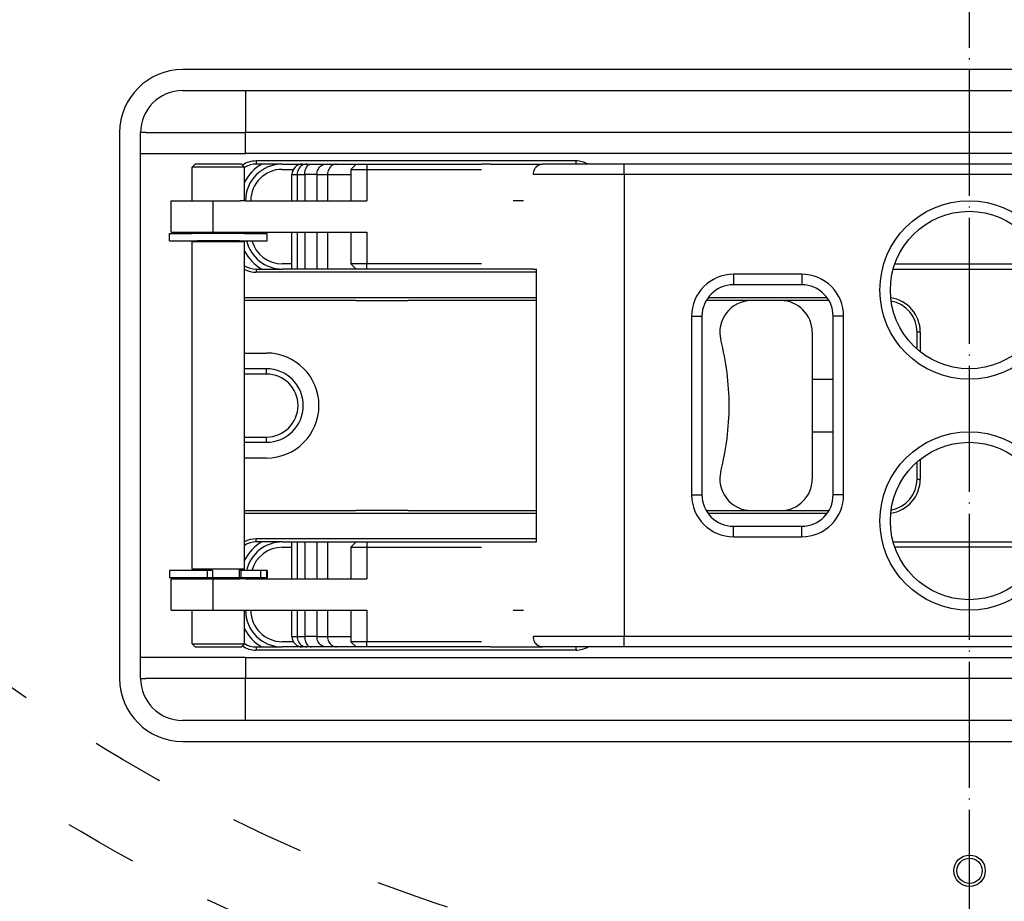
# Model space of a CAD drawing. Extents: x -1809 to 6113, y -4129 to 1471.
# Tile 150 of 197: x 3812 to 3905, y -1972 to -1888. Entities that reach past the tile are written whole.
import ezdxf

# ---------------------------------------------------------------- set-up
doc = ezdxf.new("R2010")
doc.units = 0
doc.linetypes.add('DASHED', pattern=[15, 7, -8])
doc.linetypes.add('DOT_CENTER', pattern=[14, 12, -1, 0, -1])
doc.layers.get('0').update_dxf_attribs({"linetype": 'CONTINUOUS'})
doc.layers.add('1', color=7, linetype='CONTINUOUS')

# ---------------------------------------------------------------- blocks, each defined once
blk = doc.blocks.new('E7018-24101__193', base_point=(4138.862, -1521.879))
at = {"color": 1, "linetype": 'CONTINUOUS'}
for p, q in [((3977.062, -1892.879), (3827.062, -1892.879)), ((3821.062, -1898.879), (3821.062, -1950.879)), ((3827.062, -1956.879), (3977.062, -1956.879))]:
    blk.add_line(p, q, dxfattribs=at)
for radius in [1.5, 1.2]:
    blk.add_circle((3902.062, -1969.199), radius, dxfattribs=at)
for centre, start, end in [((3827.062, -1898.879), 90, 180), ((3827.062, -1950.879), 180, -90)]:
    blk.add_arc(centre, 6, start, end, dxfattribs=at)
blk = doc.blocks.new('BUSHING_E7018-21701_2__261', base_point=(3840.062, -1919.879))
at = {"color": 1, "linetype": 'CONTINUOUS'}
blk.add_arc((3835.062, -1924.879), 5, -90, 90, dxfattribs=at)
blk = doc.blocks.new('BUSHINGS_POGOTOWER__263', base_point=(3973.562, -1713.879))
blk.add_blockref('BUSHING_E7018-21701_2__261', (3840.062, -1919.879))
blk = doc.blocks.new('SMALLPARTS__301', base_point=(4152.362, -1481.879))
blk.add_blockref('BUSHINGS_POGOTOWER__263', (3973.562, -1713.879))
blk = doc.blocks.new('E7018-64101__302', base_point=(4152.362, -1481.879))
for name, p in [('SMALLPARTS__301', (4152.362, -1481.879)), ('E7018-24101__193', (4138.862, -1521.879))]:
    blk.add_blockref(name, p)
blk = doc.blocks.new('STIFF_ASSY_DUTBD__304', base_point=(4152.362, -1481.879))
blk.add_blockref('E7018-64101__302', (4152.362, -1481.879))
blk = doc.blocks.new('Z_STAGE_PLATE__343', base_point=(3981.062, -1894.879))
at = {"color": 1, "linetype": 'CONTINUOUS'}
for p, q in [((3827.062, -1894.879), (3833.062, -1894.879)), ((3833.062, -1894.879), (3833.062, -1898.879)), ((3833.062, -1894.879), (3843.562, -1894.879)), ((3843.562, -1894.879), (3845.562, -1894.879)), ((3845.562, -1894.879), (3846.062, -1894.879)), ((3846.062, -1894.879), (3846.562, -1894.879)), ((3846.562, -1894.879), (3848.562, -1894.879)), ((3848.562, -1894.879), (3875.062, -1894.879)), ((3875.062, -1894.879), (3877.062, -1894.879)), ((3877.062, -1894.879), (3878.062, -1894.879)), ((3878.062, -1894.879), (3880.062, -1894.879)), ((3880.062, -1894.879), (3924.062, -1894.879)), ((3823.562, -1898.879), (3823.062, -1898.879)), ((3823.062, -1900.879), (3823.062, -1898.879)), ((3823.562, -1898.879), (3833.062, -1898.879)), ((3843.562, -1898.879), (3833.062, -1898.879)), ((3833.062, -1900.879), (3833.062, -1898.879)), ((3844.062, -1898.879), (3843.562, -1898.879)), ((3848.062, -1898.879), (3844.062, -1898.879)), ((3848.562, -1898.879), (3848.062, -1898.879)), ((3875.062, -1898.879), (3848.562, -1898.879)), ((3875.562, -1898.879), (3875.062, -1898.879)), ((3879.562, -1898.879), (3875.562, -1898.879)), ((3880.062, -1898.879), (3879.562, -1898.879)), ((3924.062, -1898.879), (3880.062, -1898.879)), ((3823.062, -1900.879), (3833.062, -1900.879)), ((3823.062, -1948.879), (3823.062, -1900.879)), ((3971.062, -1900.879), (3833.062, -1900.879)), ((3834.062, -1901.579), (3834.062, -1901.879)), ((3864.562, -1901.579), (3834.062, -1901.579)), ((3836.562, -1901.879), (3834.062, -1901.879)), ((3836.562, -1901.879), (3838.485, -1901.879)), ((3838.485, -1901.879), (3838.897, -1901.879)), ((3838.897, -1901.879), (3839.305, -1901.879)), ((3839.305, -1901.879), (3840.735, -1901.879)), ((3840.735, -1901.879), (3841.735, -1901.879)), ((3841.735, -1901.879), (3843.607, -1901.879)), ((3843.607, -1901.879), (3844.607, -1901.879)), ((3844.607, -1901.879), (3848.566, -1901.879)), ((3848.566, -1901.879), (3849.562, -1901.879)), ((3849.562, -1901.879), (3855.473, -1901.879)), ((3855.473, -1901.879), (3855.562, -1901.879)), ((3856.392, -1901.879), (3855.562, -1901.879)), ((3856.392, -1901.879), (3861.361, -1901.879)), ((3864.562, -1901.879), (3861.361, -1901.879)), ((3864.562, -1901.879), (3864.562, -1901.579)), ((3834.062, -1911.879), (3834.062, -1912.179)), ((3834.062, -1911.879), (3836.562, -1911.879)), ((3860.803, -1912.179), (3834.062, -1912.179)), ((3837.485, -1911.879), (3836.562, -1911.879)), ((3837.969, -1911.879), (3837.485, -1911.879)), ((3838.699, -1911.879), (3837.969, -1911.879)), ((3839.869, -1911.879), (3838.699, -1911.879)), ((3840.869, -1911.879), (3839.869, -1911.879)), ((3843.607, -1911.879), (3840.869, -1911.879)), ((3844.607, -1911.879), (3843.607, -1911.879)), ((3849.066, -1911.879), (3844.607, -1911.879)), ((3850.062, -1911.879), (3849.066, -1911.879)), ((3855.473, -1911.879), (3850.062, -1911.879)), ((3855.526, -1911.879), (3855.473, -1911.879)), ((3855.562, -1911.879), (3855.526, -1911.879)), ((3860.495, -1911.879), (3855.562, -1911.879)), ((3860.495, -1911.879), (3860.803, -1911.879)), ((3832.973, -1914.579), (3860.803, -1914.579)), ((3836.157, -1914.879), (3832.973, -1914.879)), ((3843.562, -1914.879), (3836.157, -1914.879)), ((3843.562, -1914.879), (3848.562, -1914.879)), ((3860.803, -1914.879), (3848.562, -1914.879)), ((3878.062, -1914.879), (3876.963, -1914.879)), ((3877.162, -1914.579), (3888.462, -1914.579)), ((3881.26, -1914.879), (3878.062, -1914.879)), ((3884.062, -1914.879), (3881.26, -1914.879)), ((3888.66, -1914.879), (3884.062, -1914.879)), ((3897.362, -1917.879), (3897.062, -1917.879)), ((3897.062, -1919.509), (3897.062, -1917.879)), ((3897.362, -1917.879), (3897.362, -1919.76)), ((3897.362, -1929.998), (3897.362, -1931.879)), ((3897.062, -1931.879), (3897.062, -1930.249)), ((3897.062, -1931.879), (3897.362, -1931.879)), ((3832.973, -1934.879), (3836.057, -1934.879)), ((3860.803, -1935.179), (3832.973, -1935.179)), ((3836.057, -1934.879), (3843.562, -1934.879)), ((3848.562, -1934.879), (3843.562, -1934.879)), ((3848.562, -1934.879), (3860.803, -1934.879)), ((3876.963, -1934.879), (3877.562, -1934.879)), ((3888.462, -1935.179), (3877.162, -1935.179)), ((3877.562, -1934.879), (3881.26, -1934.879)), ((3881.26, -1934.879), (3884.062, -1934.879)), ((3884.062, -1934.879), (3888.66, -1934.879)), ((3834.062, -1937.879), (3834.062, -1937.579)), ((3860.803, -1937.579), (3834.062, -1937.579)), ((3836.562, -1937.879), (3834.062, -1937.879)), ((3836.562, -1937.879), (3837.485, -1937.879)), ((3837.485, -1937.879), (3837.969, -1937.879)), ((3837.969, -1937.879), (3838.699, -1937.879)), ((3838.699, -1937.879), (3839.869, -1937.879)), ((3839.869, -1937.879), (3840.869, -1937.879)), ((3840.869, -1937.879), (3843.607, -1937.879)), ((3843.607, -1937.879), (3844.607, -1937.879)), ((3844.607, -1937.879), (3849.066, -1937.879)), ((3849.066, -1937.879), (3850.062, -1937.879)), ((3850.062, -1937.879), (3855.473, -1937.879)), ((3855.473, -1937.879), (3855.526, -1937.879)), ((3855.526, -1937.879), (3855.562, -1937.879)), ((3855.562, -1937.879), (3860.495, -1937.879)), ((3860.495, -1937.879), (3860.803, -1937.879)), ((3834.062, -1947.879), (3834.062, -1948.179)), ((3834.062, -1947.879), (3836.562, -1947.879)), ((3838.485, -1947.879), (3836.562, -1947.879)), ((3838.897, -1947.879), (3838.485, -1947.879)), ((3839.305, -1947.879), (3838.897, -1947.879)), ((3840.735, -1947.879), (3839.305, -1947.879)), ((3841.735, -1947.879), (3840.735, -1947.879)), ((3843.607, -1947.879), (3841.735, -1947.879)), ((3844.607, -1947.879), (3843.607, -1947.879)), ((3848.566, -1947.879), (3844.607, -1947.879)), ((3849.562, -1947.879), (3848.566, -1947.879)), ((3855.473, -1947.879), (3849.562, -1947.879)), ((3855.562, -1947.879), (3855.473, -1947.879)), ((3856.392, -1947.879), (3855.562, -1947.879)), ((3856.392, -1947.879), (3861.361, -1947.879)), ((3864.562, -1947.879), (3861.361, -1947.879)), ((3864.562, -1948.179), (3864.562, -1947.879)), ((3833.062, -1948.879), (3823.062, -1948.879)), ((3823.062, -1950.879), (3823.062, -1948.879)), ((3833.062, -1948.879), (3833.062, -1950.879)), ((3833.062, -1948.879), (3971.062, -1948.879)), ((3864.562, -1948.179), (3834.062, -1948.179)), ((3823.062, -1950.879), (3823.562, -1950.879)), ((3833.062, -1950.879), (3823.562, -1950.879)), ((3833.062, -1954.879), (3833.062, -1950.879)), ((3843.562, -1950.879), (3833.062, -1950.879)), ((3844.062, -1950.879), (3843.562, -1950.879)), ((3848.062, -1950.879), (3844.062, -1950.879)), ((3848.499, -1950.879), (3848.062, -1950.879)), ((3848.562, -1950.879), (3848.499, -1950.879)), ((3875.062, -1950.879), (3848.562, -1950.879)), ((3875.562, -1950.879), (3875.062, -1950.879)), ((3879.562, -1950.879), (3875.562, -1950.879)), ((3879.999, -1950.879), (3879.562, -1950.879)), ((3880.062, -1950.879), (3879.999, -1950.879)), ((3924.062, -1950.879), (3880.062, -1950.879)), ((3833.062, -1954.879), (3827.062, -1954.879)), ((3843.562, -1954.879), (3833.062, -1954.879)), ((3845.562, -1954.879), (3843.562, -1954.879)), ((3846.062, -1954.879), (3845.562, -1954.879)), ((3846.562, -1954.879), (3846.062, -1954.879)), ((3848.562, -1954.879), (3846.562, -1954.879)), ((3875.062, -1954.879), (3848.562, -1954.879)), ((3877.062, -1954.879), (3875.062, -1954.879)), ((3878.062, -1954.879), (3877.062, -1954.879)), ((3880.062, -1954.879), (3878.062, -1954.879)), ((3924.062, -1954.879), (3880.062, -1954.879))]:
    blk.add_line(p, q, dxfattribs=at)
for centre, radius, start, end in [((3827.062, -1898.879), 4, 90, 180), ((3834.062, -1903.879), 2.3, 90, 124.16325), ((3834.062, -1903.879), 2, 90, 122.97197), ((3864.562, -1903.879), 2.3, 60.40815, 90), ((3834.062, -1909.879), 2, -122.97197, -90), ((3834.062, -1909.879), 2.3, -118.24497, -90), ((3894.062, -1917.879), 3.3, 0, 81.44339), ((3894.062, -1917.879), 3, 0, 79.86037), ((3894.062, -1931.879), 3.3, -81.44339, 0), ((3894.062, -1931.879), 3, -79.86037, 0), ((3834.062, -1939.879), 2.3, 90, 118.24497), ((3834.062, -1939.879), 2, 90, 122.97197), ((3834.062, -1945.879), 2.3, -124.16325, -90), ((3834.062, -1945.879), 2, -122.97197, -90), ((3864.562, -1945.879), 2.3, -90, -60.40815), ((3827.062, -1950.879), 4, 180, -90)]:
    blk.add_arc(centre, radius, start, end, dxfattribs=at)
blk = doc.blocks.new('PIN_E7018-23703_3__346', base_point=(3880.062, -1894.879))
at = {"color": 1, "linetype": 'CONTINUOUS'}
for p, q in [((3875.062, -1894.879), (3877.062, -1894.879)), ((3878.062, -1894.879), (3880.062, -1894.879)), ((3875.562, -1898.879), (3875.062, -1898.879)), ((3879.562, -1898.879), (3875.562, -1898.879)), ((3880.062, -1898.879), (3879.562, -1898.879)), ((3879.562, -1912.379), (3879.562, -1913.379)), ((3875.562, -1916.379), (3875.562, -1918.379))]:
    blk.add_line(p, q, dxfattribs=at)
blk = doc.blocks.new('PIN_E7018-23703_4__347', base_point=(3848.562, -1894.879))
at = {"color": 1, "linetype": 'CONTINUOUS'}
for p, q in [((3843.562, -1894.879), (3845.562, -1894.879)), ((3846.562, -1894.879), (3848.562, -1894.879)), ((3844.062, -1898.879), (3843.562, -1898.879)), ((3848.062, -1898.879), (3844.062, -1898.879)), ((3848.562, -1898.879), (3848.062, -1898.879))]:
    blk.add_line(p, q, dxfattribs=at)
blk = doc.blocks.new('PIN_E7018-23703_6__348', base_point=(3880.062, -1931.379))
at = {"color": 1, "linetype": 'CONTINUOUS'}
for p, q in [((3875.562, -1931.379), (3875.562, -1933.379)), ((3879.562, -1937.379), (3879.562, -1936.379)), ((3875.562, -1950.879), (3875.062, -1950.879)), ((3879.562, -1950.879), (3875.562, -1950.879)), ((3879.999, -1950.879), (3879.562, -1950.879)), ((3880.062, -1950.879), (3879.999, -1950.879)), ((3877.062, -1954.879), (3875.062, -1954.879)), ((3880.062, -1954.879), (3878.062, -1954.879))]:
    blk.add_line(p, q, dxfattribs=at)
blk = doc.blocks.new('PIN_E7018-23703_5__351', base_point=(3848.562, -1950.879))
at = {"color": 1, "linetype": 'CONTINUOUS'}
for p, q in [((3844.062, -1950.879), (3843.562, -1950.879)), ((3848.062, -1950.879), (3844.062, -1950.879)), ((3848.499, -1950.879), (3848.062, -1950.879)), ((3848.562, -1950.879), (3848.499, -1950.879)), ((3845.562, -1954.879), (3843.562, -1954.879)), ((3848.562, -1954.879), (3846.562, -1954.879))]:
    blk.add_line(p, q, dxfattribs=at)
blk = doc.blocks.new('LATCHPINS__352', base_point=(3960.562, -1894.879))
for name, p in [('PIN_E7018-23703_4__347', (3848.562, -1894.879)), ('PIN_E7018-23703_3__346', (3880.062, -1894.879)), ('PIN_E7018-23703_6__348', (3880.062, -1931.379)), ('PIN_E7018-23703_5__351', (3848.562, -1950.879))]:
    blk.add_blockref(name, p)
blk = doc.blocks.new('RETAIN_RING_DIN6799-4__353', base_point=(3835.123, -1908.479))
at = {"color": 1, "linetype": 'CONTINUOUS'}
for p, q in [((3825.823, -1909.179), (3825.823, -1908.479)), ((3825.823, -1908.479), (3827.973, -1908.479)), ((3828.031, -1908.479), (3827.973, -1908.479)), ((3828.216, -1908.479), (3828.031, -1908.479)), ((3828.313, -1908.479), (3828.216, -1908.479)), ((3828.473, -1908.479), (3828.313, -1908.479)), ((3828.499, -1908.479), (3828.473, -1908.479)), ((3828.78, -1908.479), (3828.499, -1908.479)), ((3828.819, -1908.479), (3828.78, -1908.479)), ((3832.127, -1908.479), (3828.819, -1908.479)), ((3832.166, -1908.479), (3832.127, -1908.479)), ((3832.448, -1908.479), (3832.166, -1908.479)), ((3832.473, -1908.479), (3832.448, -1908.479)), ((3832.633, -1908.479), (3832.473, -1908.479)), ((3832.73, -1908.479), (3832.633, -1908.479)), ((3832.915, -1908.479), (3832.73, -1908.479)), ((3832.973, -1908.479), (3832.915, -1908.479)), ((3832.973, -1908.479), (3835.123, -1908.479)), ((3835.123, -1909.179), (3835.123, -1908.479)), ((3825.823, -1909.179), (3828.473, -1909.179)), ((3832.473, -1909.179), (3828.473, -1909.179)), ((3832.473, -1909.179), (3835.123, -1909.179))]:
    blk.add_line(p, q, dxfattribs=at)
blk = doc.blocks.new('RAIL_E7018-23701_2__354', base_point=(3946.973, -1937.879))
at = {"color": 1, "linetype": 'CONTINUOUS'}
for p, q in [((3843.607, -1937.879), (3843.107, -1938.379)), ((3843.107, -1938.379), (3844.607, -1938.379)), ((3843.107, -1938.379), (3843.107, -1941.379)), ((3843.607, -1937.879), (3844.607, -1937.879)), ((3844.607, -1937.879), (3844.607, -1938.379)), ((3844.607, -1937.879), (3849.066, -1937.879)), ((3844.607, -1938.379), (3849.562, -1938.379)), ((3844.607, -1938.379), (3844.607, -1941.379)), ((3849.066, -1937.879), (3850.062, -1937.879)), ((3849.562, -1938.379), (3852.473, -1938.379)), ((3850.062, -1937.879), (3855.473, -1937.879)), ((3852.473, -1938.379), (3855.473, -1938.379)), ((3855.473, -1937.879), (3855.526, -1937.879)), ((3855.473, -1938.379), (3855.562, -1938.379)), ((3855.526, -1937.879), (3855.562, -1937.879)), ((3855.562, -1937.879), (3860.495, -1937.879)), ((3860.495, -1937.879), (3860.803, -1937.879)), ((3894.788, -1937.879), (3909.245, -1937.879)), ((3909.087, -1938.379), (3894.945, -1938.379)), ((3825.973, -1941.379), (3829.973, -1941.379)), ((3825.973, -1944.379), (3825.973, -1941.379)), ((3829.973, -1941.379), (3832.562, -1941.379)), ((3829.973, -1944.379), (3829.973, -1941.379)), ((3833.062, -1941.379), (3832.562, -1941.379)), ((3833.062, -1941.379), (3833.562, -1941.379)), ((3833.562, -1941.379), (3843.107, -1941.379)), ((3843.107, -1941.379), (3844.607, -1941.379)), ((3825.973, -1944.379), (3829.973, -1944.379)), ((3829.973, -1944.379), (3832.562, -1944.379)), ((3832.562, -1944.379), (3833.062, -1944.379)), ((3833.062, -1944.379), (3833.562, -1944.379)), ((3833.562, -1944.379), (3843.107, -1944.379)), ((3843.107, -1944.379), (3843.107, -1947.379)), ((3843.107, -1944.379), (3844.607, -1944.379)), ((3844.607, -1944.379), (3844.607, -1947.379)), ((3843.607, -1947.879), (3843.107, -1947.379)), ((3844.607, -1947.379), (3843.107, -1947.379)), ((3844.607, -1947.879), (3843.607, -1947.879)), ((3849.562, -1947.379), (3844.607, -1947.379)), ((3844.607, -1947.879), (3844.607, -1947.379)), ((3848.566, -1947.879), (3844.607, -1947.879)), ((3849.562, -1947.879), (3848.566, -1947.879)), ((3852.473, -1947.379), (3849.562, -1947.379)), ((3855.473, -1947.879), (3849.562, -1947.879)), ((3855.473, -1947.379), (3852.473, -1947.379)), ((3855.562, -1947.379), (3855.473, -1947.379)), ((3855.562, -1947.879), (3855.473, -1947.879)), ((3856.392, -1947.879), (3855.562, -1947.879)), ((3856.392, -1947.879), (3861.361, -1947.879)), ((3864.562, -1947.879), (3861.361, -1947.879)), ((3869.156, -1947.879), (3864.562, -1947.879)), ((3917.473, -1947.879), (3869.156, -1947.879))]:
    blk.add_line(p, q, dxfattribs=at)
blk = doc.blocks.new('RAIL_E7018-23701_1__355', base_point=(3946.973, -1901.879))
at = {"color": 1, "linetype": 'CONTINUOUS'}
for p, q in [((3843.607, -1901.879), (3843.107, -1902.379)), ((3843.607, -1901.879), (3844.607, -1901.879)), ((3844.607, -1901.879), (3848.566, -1901.879)), ((3844.607, -1901.879), (3844.607, -1902.379)), ((3848.566, -1901.879), (3849.562, -1901.879)), ((3849.562, -1901.879), (3855.473, -1901.879)), ((3855.473, -1901.879), (3855.562, -1901.879)), ((3856.392, -1901.879), (3855.562, -1901.879)), ((3856.392, -1901.879), (3861.361, -1901.879)), ((3864.562, -1901.879), (3861.361, -1901.879)), ((3869.156, -1901.879), (3864.562, -1901.879)), ((3917.473, -1901.879), (3869.156, -1901.879)), ((3843.107, -1902.379), (3844.607, -1902.379)), ((3843.107, -1902.379), (3843.107, -1905.379)), ((3844.607, -1902.379), (3849.562, -1902.379)), ((3844.607, -1902.379), (3844.607, -1905.379)), ((3849.562, -1902.379), (3852.473, -1902.379)), ((3852.473, -1902.379), (3855.473, -1902.379)), ((3855.473, -1902.379), (3855.562, -1902.379)), ((3825.973, -1908.379), (3825.973, -1905.379)), ((3825.973, -1905.379), (3829.973, -1905.379)), ((3829.973, -1905.379), (3832.562, -1905.379)), ((3829.973, -1908.379), (3829.973, -1905.379)), ((3833.062, -1905.379), (3832.562, -1905.379)), ((3833.062, -1905.379), (3833.562, -1905.379)), ((3833.562, -1905.379), (3843.107, -1905.379)), ((3843.107, -1905.379), (3844.607, -1905.379)), ((3825.973, -1908.379), (3829.973, -1908.379)), ((3829.973, -1908.379), (3832.562, -1908.379)), ((3832.562, -1908.379), (3833.062, -1908.379)), ((3833.062, -1908.379), (3833.562, -1908.379)), ((3833.562, -1908.379), (3843.107, -1908.379)), ((3843.107, -1908.379), (3844.607, -1908.379)), ((3843.107, -1908.379), (3843.107, -1911.379)), ((3844.607, -1908.379), (3844.607, -1911.379)), ((3844.607, -1911.379), (3843.107, -1911.379)), ((3843.607, -1911.879), (3843.107, -1911.379)), ((3849.562, -1911.379), (3844.607, -1911.379)), ((3844.607, -1911.879), (3844.607, -1911.379)), ((3852.473, -1911.379), (3849.562, -1911.379)), ((3855.473, -1911.379), (3852.473, -1911.379)), ((3855.562, -1911.379), (3855.473, -1911.379)), ((3894.945, -1911.379), (3909.087, -1911.379)), ((3844.607, -1911.879), (3843.607, -1911.879)), ((3849.066, -1911.879), (3844.607, -1911.879)), ((3850.062, -1911.879), (3849.066, -1911.879)), ((3855.473, -1911.879), (3850.062, -1911.879)), ((3855.526, -1911.879), (3855.473, -1911.879)), ((3855.562, -1911.879), (3855.526, -1911.879)), ((3860.495, -1911.879), (3855.562, -1911.879)), ((3860.495, -1911.879), (3860.803, -1911.879)), ((3894.788, -1911.879), (3909.245, -1911.879))]:
    blk.add_line(p, q, dxfattribs=at)
blk = doc.blocks.new('RETAIN_RING_DIN6799-4__356', base_point=(3835.123, -1940.579))
at = {"color": 1, "linetype": 'CONTINUOUS'}
for p, q in [((3828.473, -1940.579), (3825.823, -1940.579)), ((3825.823, -1940.579), (3825.823, -1941.279)), ((3827.973, -1941.279), (3825.823, -1941.279)), ((3828.473, -1941.279), (3827.973, -1941.279)), ((3829.408, -1940.579), (3828.473, -1940.579)), ((3828.492, -1941.279), (3828.473, -1941.279)), ((3828.796, -1941.279), (3828.492, -1941.279)), ((3829.059, -1941.279), (3828.796, -1941.279)), ((3829.316, -1941.279), (3829.059, -1941.279)), ((3829.408, -1941.279), (3829.316, -1941.279)), ((3829.408, -1940.579), (3829.408, -1941.279)), ((3829.899, -1940.579), (3829.408, -1940.579)), ((3829.444, -1941.279), (3829.408, -1941.279)), ((3829.548, -1941.279), (3829.444, -1941.279)), ((3829.565, -1941.279), (3829.548, -1941.279)), ((3829.726, -1941.279), (3829.565, -1941.279)), ((3829.899, -1941.279), (3829.726, -1941.279)), ((3829.899, -1940.579), (3829.899, -1941.279)), ((3831.901, -1941.279), (3829.899, -1941.279)), ((3831.965, -1941.279), (3831.901, -1941.279)), ((3831.992, -1941.279), (3831.965, -1941.279)), ((3832.096, -1941.279), (3831.992, -1941.279)), ((3832.473, -1941.279), (3832.096, -1941.279)), ((3832.61, -1940.579), (3832.473, -1940.579)), ((3832.473, -1941.279), (3832.473, -1941.279)), ((3832.61, -1941.279), (3832.473, -1941.279)), ((3834.472, -1940.579), (3832.61, -1940.579)), ((3832.61, -1940.579), (3832.61, -1941.279)), ((3832.973, -1941.279), (3832.61, -1941.279)), ((3834.472, -1941.279), (3832.973, -1941.279)), ((3834.472, -1940.579), (3834.472, -1941.279)), ((3835.046, -1940.579), (3834.472, -1940.579)), ((3835.046, -1941.279), (3834.472, -1941.279)), ((3835.046, -1940.579), (3835.046, -1941.279)), ((3835.123, -1940.579), (3835.046, -1940.579)), ((3835.123, -1941.279), (3835.046, -1941.279)), ((3835.123, -1940.579), (3835.123, -1941.279))]:
    blk.add_line(p, q, dxfattribs=at)
blk = doc.blocks.new('PIN_E7018-23702_2__361', base_point=(3832.973, -1901.879))
at = {"color": 1, "linetype": 'CONTINUOUS'}
for p, q in [((3828.273, -1901.879), (3827.973, -1902.179)), ((3832.673, -1901.879), (3828.273, -1901.879)), ((3832.673, -1901.879), (3832.973, -1902.179)), ((3832.973, -1902.179), (3827.973, -1902.179)), ((3827.973, -1905.379), (3827.973, -1902.179)), ((3832.973, -1905.379), (3832.973, -1902.179)), ((3827.973, -1908.479), (3827.973, -1908.379)), ((3828.031, -1908.479), (3827.973, -1908.479)), ((3828.216, -1908.479), (3828.031, -1908.479)), ((3828.313, -1908.479), (3828.216, -1908.479)), ((3828.473, -1908.479), (3828.313, -1908.479)), ((3828.499, -1908.479), (3828.473, -1908.479)), ((3828.78, -1908.479), (3828.499, -1908.479)), ((3828.819, -1908.479), (3828.78, -1908.479)), ((3832.127, -1908.479), (3828.819, -1908.479)), ((3832.166, -1908.479), (3832.127, -1908.479)), ((3832.448, -1908.479), (3832.166, -1908.479)), ((3832.473, -1908.479), (3832.448, -1908.479)), ((3832.633, -1908.479), (3832.473, -1908.479)), ((3832.73, -1908.479), (3832.633, -1908.479)), ((3832.915, -1908.479), (3832.73, -1908.479)), ((3832.973, -1908.479), (3832.915, -1908.479)), ((3832.973, -1908.479), (3832.973, -1908.379)), ((3827.973, -1940.479), (3827.973, -1909.279)), ((3828.473, -1909.279), (3827.973, -1909.279)), ((3828.473, -1909.279), (3828.473, -1909.179)), ((3832.473, -1909.279), (3828.473, -1909.279)), ((3832.473, -1909.279), (3832.473, -1909.179)), ((3832.973, -1909.279), (3832.473, -1909.279)), ((3832.973, -1940.479), (3832.973, -1909.279)), ((3828.473, -1940.479), (3827.973, -1940.479)), ((3828.473, -1940.579), (3828.473, -1940.479)), ((3832.473, -1940.479), (3828.473, -1940.479)), ((3832.973, -1940.479), (3832.473, -1940.479)), ((3832.473, -1941.279), (3832.473, -1940.479)), ((3828.473, -1941.279), (3827.973, -1941.279)), ((3827.973, -1941.379), (3827.973, -1941.279)), ((3828.492, -1941.279), (3828.473, -1941.279)), ((3828.796, -1941.279), (3828.492, -1941.279)), ((3829.059, -1941.279), (3828.796, -1941.279)), ((3829.316, -1941.279), (3829.059, -1941.279)), ((3829.408, -1941.279), (3829.316, -1941.279)), ((3829.444, -1941.279), (3829.408, -1941.279)), ((3829.548, -1941.279), (3829.444, -1941.279)), ((3829.565, -1941.279), (3829.548, -1941.279)), ((3829.726, -1941.279), (3829.565, -1941.279)), ((3829.899, -1941.279), (3829.726, -1941.279)), ((3831.901, -1941.279), (3829.899, -1941.279)), ((3831.965, -1941.279), (3831.901, -1941.279)), ((3831.992, -1941.279), (3831.965, -1941.279)), ((3832.096, -1941.279), (3831.992, -1941.279)), ((3832.473, -1941.279), (3832.096, -1941.279)), ((3832.473, -1941.279), (3832.473, -1941.279)), ((3832.61, -1941.279), (3832.473, -1941.279)), ((3832.973, -1941.279), (3832.61, -1941.279)), ((3832.973, -1941.379), (3832.973, -1941.279)), ((3827.973, -1947.579), (3827.973, -1944.379)), ((3832.973, -1947.579), (3832.973, -1944.379)), ((3828.273, -1947.879), (3827.973, -1947.579)), ((3827.973, -1947.579), (3832.973, -1947.579)), ((3828.273, -1947.879), (3832.673, -1947.879)), ((3832.673, -1947.879), (3832.973, -1947.579))]:
    blk.add_line(p, q, dxfattribs=at)
blk = doc.blocks.new('LEVER_E7018-25001__362', base_point=(3946.303, -1901.879))
at = {"color": 1, "linetype": 'CONTINUOUS'}
for p, q in [((3838.485, -1901.879), (3838.897, -1901.879)), ((3838.897, -1901.879), (3839.305, -1901.879)), ((3839.305, -1901.879), (3840.735, -1901.879)), ((3840.735, -1901.879), (3841.735, -1901.879)), ((3841.735, -1901.879), (3843.607, -1901.879)), ((3843.607, -1901.879), (3844.607, -1901.879)), ((3844.607, -1901.879), (3848.566, -1901.879)), ((3848.566, -1901.879), (3849.562, -1901.879)), ((3849.562, -1901.879), (3855.473, -1901.879)), ((3855.473, -1901.879), (3855.562, -1901.879)), ((3856.392, -1901.879), (3855.562, -1901.879)), ((3856.392, -1901.879), (3861.361, -1901.879)), ((3864.562, -1901.879), (3861.361, -1901.879)), ((3869.156, -1901.879), (3864.562, -1901.879)), ((3869.156, -1902.879), (3869.156, -1901.879)), ((3917.473, -1901.879), (3869.156, -1901.879)), ((3837.485, -1902.879), (3837.969, -1902.879)), ((3837.485, -1905.379), (3837.485, -1902.879)), ((3837.969, -1902.879), (3837.969, -1905.379)), ((3837.969, -1902.879), (3838.699, -1902.879)), ((3838.699, -1902.879), (3838.699, -1905.379)), ((3839.869, -1902.879), (3838.699, -1902.879)), ((3839.869, -1902.879), (3839.869, -1905.379)), ((3839.869, -1902.879), (3840.869, -1902.879)), ((3840.869, -1902.879), (3840.869, -1905.379)), ((3840.869, -1902.879), (3843.107, -1902.879)), ((3869.156, -1902.879), (3860.495, -1902.879)), ((3869.156, -1902.879), (3869.156, -1946.879)), ((3934.303, -1902.879), (3869.156, -1902.879)), ((3859.062, -1905.379), (3858.562, -1905.379)), ((3859.562, -1905.379), (3859.062, -1905.379)), ((3837.485, -1911.879), (3837.485, -1908.379)), ((3837.969, -1908.379), (3837.969, -1911.879)), ((3838.699, -1908.379), (3838.699, -1911.879)), ((3839.869, -1908.379), (3839.869, -1911.879)), ((3840.869, -1908.379), (3840.869, -1911.879)), ((3837.969, -1911.879), (3837.485, -1911.879)), ((3838.699, -1911.879), (3837.969, -1911.879)), ((3839.869, -1911.879), (3838.699, -1911.879)), ((3840.869, -1911.879), (3839.869, -1911.879)), ((3843.607, -1911.879), (3840.869, -1911.879)), ((3844.607, -1911.879), (3843.607, -1911.879)), ((3849.066, -1911.879), (3844.607, -1911.879)), ((3850.062, -1911.879), (3849.066, -1911.879)), ((3855.473, -1911.879), (3850.062, -1911.879)), ((3855.526, -1911.879), (3855.473, -1911.879)), ((3855.562, -1911.879), (3855.526, -1911.879)), ((3860.495, -1911.879), (3855.562, -1911.879)), ((3860.495, -1911.879), (3860.803, -1911.879)), ((3860.803, -1937.879), (3860.803, -1911.879)), ((3886.062, -1912.379), (3879.562, -1912.379)), ((3879.562, -1912.379), (3879.562, -1913.379)), ((3886.062, -1912.379), (3886.062, -1913.379)), ((3886.062, -1913.379), (3879.562, -1913.379)), ((3875.562, -1916.379), (3875.562, -1918.379)), ((3875.562, -1916.379), (3876.562, -1916.379)), ((3876.562, -1916.379), (3876.562, -1933.379)), ((3889.062, -1933.379), (3889.062, -1916.379)), ((3890.062, -1916.379), (3889.062, -1916.379)), ((3890.062, -1933.379), (3890.062, -1916.379)), ((3875.562, -1918.379), (3875.562, -1931.379)), ((3875.562, -1931.379), (3875.562, -1933.379)), ((3875.562, -1933.379), (3876.562, -1933.379)), ((3890.062, -1933.379), (3889.062, -1933.379)), ((3879.562, -1936.379), (3886.062, -1936.379)), ((3879.562, -1937.379), (3879.562, -1936.379)), ((3886.062, -1937.379), (3886.062, -1936.379)), ((3879.562, -1937.379), (3886.062, -1937.379)), ((3837.485, -1937.879), (3837.969, -1937.879)), ((3837.485, -1941.379), (3837.485, -1937.879)), ((3837.969, -1937.879), (3838.699, -1937.879)), ((3837.969, -1937.879), (3837.969, -1941.379)), ((3838.699, -1937.879), (3839.869, -1937.879)), ((3838.699, -1937.879), (3838.699, -1941.379)), ((3839.869, -1937.879), (3840.869, -1937.879)), ((3839.869, -1937.879), (3839.869, -1941.379)), ((3840.869, -1937.879), (3843.607, -1937.879)), ((3840.869, -1937.879), (3840.869, -1941.379)), ((3843.607, -1937.879), (3844.607, -1937.879)), ((3844.607, -1937.879), (3849.066, -1937.879)), ((3849.066, -1937.879), (3850.062, -1937.879)), ((3850.062, -1937.879), (3855.473, -1937.879)), ((3855.473, -1937.879), (3855.526, -1937.879)), ((3855.526, -1937.879), (3855.562, -1937.879)), ((3855.562, -1937.879), (3860.495, -1937.879)), ((3860.495, -1937.879), (3860.803, -1937.879)), ((3837.485, -1946.879), (3837.485, -1944.379)), ((3837.969, -1944.379), (3837.969, -1946.879)), ((3838.699, -1944.379), (3838.699, -1946.879)), ((3839.869, -1944.379), (3839.869, -1946.879)), ((3840.869, -1944.379), (3840.869, -1946.879)), ((3858.562, -1944.379), (3859.062, -1944.379)), ((3859.062, -1944.379), (3859.562, -1944.379)), ((3837.485, -1946.879), (3837.969, -1946.879)), ((3837.969, -1946.879), (3838.699, -1946.879)), ((3839.869, -1946.879), (3838.699, -1946.879)), ((3839.869, -1946.879), (3840.869, -1946.879)), ((3840.869, -1946.879), (3843.107, -1946.879)), ((3869.156, -1946.879), (3860.495, -1946.879)), ((3869.156, -1947.879), (3869.156, -1946.879)), ((3934.303, -1946.879), (3869.156, -1946.879)), ((3838.897, -1947.879), (3838.485, -1947.879)), ((3839.305, -1947.879), (3838.897, -1947.879)), ((3840.735, -1947.879), (3839.305, -1947.879)), ((3841.735, -1947.879), (3840.735, -1947.879)), ((3843.607, -1947.879), (3841.735, -1947.879)), ((3844.607, -1947.879), (3843.607, -1947.879)), ((3848.566, -1947.879), (3844.607, -1947.879)), ((3849.562, -1947.879), (3848.566, -1947.879)), ((3855.473, -1947.879), (3849.562, -1947.879)), ((3855.562, -1947.879), (3855.473, -1947.879)), ((3856.392, -1947.879), (3855.562, -1947.879)), ((3856.392, -1947.879), (3861.361, -1947.879)), ((3864.562, -1947.879), (3861.361, -1947.879)), ((3869.156, -1947.879), (3864.562, -1947.879)), ((3917.473, -1947.879), (3869.156, -1947.879))]:
    blk.add_line(p, q, dxfattribs=at)
for centre, radius in [((3902.016, -1913.879), 8.5), ((3902.016, -1913.879), 7.5), ((3902.016, -1935.879), 8.5), ((3902.016, -1935.879), 7.5)]:
    blk.add_circle(centre, radius, dxfattribs=at)
for centre, radius, start, end in [((3838.485, -1902.879), 1, 90, 180), ((3879.562, -1916.379), 4, 90, 180), ((3886.062, -1916.379), 4, 0, 90), ((3879.562, -1916.379), 3, 90, 180), ((3886.062, -1916.379), 3, 0, 90), ((3879.562, -1933.379), 4, -180, -90), ((3879.562, -1933.379), 3, -180, -90), ((3886.062, -1933.379), 3, -90, 0), ((3886.062, -1933.379), 4, -90, 0), ((3838.485, -1946.879), 1, 180, -90)]:
    blk.add_arc(centre, radius, start, end, dxfattribs=at)
for points in [[(3838.897, -1901.879), (3838.735, -1901.879), (3838.574, -1901.925), (3838.292, -1902.101), (3838.175, -1902.227), (3838.012, -1902.531), (3837.969, -1902.703), (3837.969, -1902.879)], [(3838.699, -1902.879), (3838.699, -1902.703), (3838.727, -1902.531), (3838.833, -1902.227), (3838.91, -1902.101), (3839.094, -1901.925), (3839.199, -1901.879), (3839.305, -1901.879)], [(3839.869, -1902.879), (3839.869, -1902.703), (3839.909, -1902.531), (3840.062, -1902.227), (3840.171, -1902.101), (3840.434, -1901.925), (3840.583, -1901.879), (3840.735, -1901.879)], [(3841.735, -1901.879), (3841.583, -1901.879), (3841.434, -1901.925), (3841.171, -1902.101), (3841.062, -1902.227), (3840.909, -1902.531), (3840.869, -1902.703), (3840.869, -1902.879)], [(3860.495, -1902.879), (3860.495, -1902.703), (3860.535, -1902.531), (3860.687, -1902.227), (3860.797, -1902.101), (3861.06, -1901.925), (3861.209, -1901.879), (3861.361, -1901.879)], [(3837.969, -1946.879), (3837.969, -1947.054), (3838.012, -1947.227), (3838.175, -1947.531), (3838.292, -1947.657), (3838.574, -1947.833), (3838.735, -1947.879), (3838.897, -1947.879)], [(3838.699, -1946.879), (3838.699, -1947.054), (3838.727, -1947.227), (3838.833, -1947.531), (3838.91, -1947.657), (3839.094, -1947.833), (3839.199, -1947.879), (3839.305, -1947.879)], [(3840.735, -1947.879), (3840.583, -1947.879), (3840.434, -1947.833), (3840.171, -1947.657), (3840.062, -1947.531), (3839.909, -1947.227), (3839.869, -1947.054), (3839.869, -1946.879)], [(3840.869, -1946.879), (3840.869, -1947.054), (3840.909, -1947.227), (3841.062, -1947.531), (3841.171, -1947.657), (3841.434, -1947.833), (3841.583, -1947.879), (3841.735, -1947.879)], [(3861.361, -1947.879), (3861.209, -1947.879), (3861.06, -1947.833), (3860.797, -1947.657), (3860.687, -1947.531), (3860.535, -1947.227), (3860.495, -1947.054), (3860.495, -1946.879)]]:
    blk.add_open_spline(points, degree=3, knots=[0, 0, 0, 0, 1, 1, 2, 2, 3, 3, 3, 3], dxfattribs=at)
blk = doc.blocks.new('CLAMP_ASSY__363', base_point=(3967.277, -1901.879))
for name, p in [('RAIL_E7018-23701_1__355', (3946.973, -1901.879)), ('PIN_E7018-23702_2__361', (3832.973, -1901.879)), ('LEVER_E7018-25001__362', (3946.303, -1901.879)), ('RETAIN_RING_DIN6799-4__353', (3835.123, -1908.479)), ('RAIL_E7018-23701_2__354', (3946.973, -1937.879)), ('RETAIN_RING_DIN6799-4__356', (3835.123, -1940.579))]:
    blk.add_blockref(name, p)
blk = doc.blocks.new('LATCH_E7018-21201_2__365', base_point=(3887.062, -1914.879))
at = {"color": 1, "linetype": 'CONTINUOUS'}
for p, q in [((3836.157, -1914.879), (3832.973, -1914.879)), ((3843.562, -1914.879), (3836.157, -1914.879)), ((3843.562, -1914.879), (3848.562, -1914.879)), ((3860.803, -1914.879), (3848.562, -1914.879)), ((3878.062, -1914.879), (3876.963, -1914.879)), ((3881.26, -1914.879), (3878.062, -1914.879)), ((3884.062, -1914.879), (3881.26, -1914.879)), ((3887.062, -1917.879), (3887.062, -1931.879)), ((3832.973, -1919.879), (3835.062, -1919.879)), ((3835.062, -1921.379), (3832.973, -1921.379)), ((3835.062, -1921.879), (3835.062, -1921.379)), ((3835.062, -1921.879), (3832.973, -1921.879)), ((3832.973, -1927.879), (3835.062, -1927.879)), ((3835.062, -1928.379), (3835.062, -1927.879)), ((3832.973, -1928.379), (3835.062, -1928.379)), ((3835.062, -1929.879), (3832.973, -1929.879)), ((3832.973, -1934.879), (3836.057, -1934.879)), ((3836.057, -1934.879), (3843.562, -1934.879)), ((3848.562, -1934.879), (3843.562, -1934.879)), ((3848.562, -1934.879), (3860.803, -1934.879)), ((3876.963, -1934.879), (3877.562, -1934.879)), ((3877.562, -1934.879), (3881.26, -1934.879)), ((3881.26, -1934.879), (3884.062, -1934.879))]:
    blk.add_line(p, q, dxfattribs=at)
for centre, radius, start, end in [((3881.26, -1917.879), 3, 90, -165.52249), ((3884.062, -1917.879), 3, 0, 90), ((3854.149, -1924.879), 25, 0, 14.47751), ((3835.062, -1924.879), 5, -90, 90), ((3835.062, -1924.879), 3.5, -90, 90), ((3835.062, -1924.879), 3, -90, 90), ((3854.149, -1924.879), 25, -14.47751, 0), ((3881.26, -1931.879), 3, 165.52249, -90), ((3884.062, -1931.879), 3, -90, 0)]:
    blk.add_arc(centre, radius, start, end, dxfattribs=at)
blk = doc.blocks.new('DOWEL_PIN_5X50_DIN6325_366', base_point=(3917.062, -1922.379))
at = {"color": 1, "linetype": 'CONTINUOUS'}
for p, q in [((3887.062, -1922.379), (3889.062, -1922.379)), ((3914.971, -1922.379), (3917.062, -1922.379)), ((3887.062, -1927.379), (3889.062, -1927.379)), ((3914.971, -1927.379), (3917.062, -1927.379))]:
    blk.add_line(p, q, dxfattribs=at)
blk = doc.blocks.new('LOCK_ASSY__367', base_point=(3975.062, -1914.879))
for name, p in [('LATCH_E7018-21201_2__365', (3887.062, -1914.879)), ('DOWEL_PIN_5X50_DIN6325_366', (3917.062, -1922.379))]:
    blk.add_blockref(name, p)
blk = doc.blocks.new('Z-STAGE_ASSY__368', base_point=(3981.062, -1894.879))
for name, p in [('Z_STAGE_PLATE__343', (3981.062, -1894.879)), ('LATCHPINS__352', (3960.562, -1894.879)), ('CLAMP_ASSY__363', (3967.277, -1901.879)), ('LOCK_ASSY__367', (3975.062, -1914.879))]:
    blk.add_blockref(name, p)
blk = doc.blocks.new('PLATE_E7018-27702__369', base_point=(3981.062, -1894.879))
at = {"color": 1, "linetype": 'CONTINUOUS'}
for p, q in [((3827.062, -1894.879), (3833.062, -1894.879)), ((3833.062, -1894.879), (3843.562, -1894.879)), ((3843.562, -1894.879), (3845.562, -1894.879)), ((3845.562, -1894.879), (3846.062, -1894.879)), ((3846.062, -1894.879), (3846.562, -1894.879)), ((3846.562, -1894.879), (3848.562, -1894.879)), ((3848.562, -1894.879), (3875.062, -1894.879)), ((3875.062, -1894.879), (3877.062, -1894.879)), ((3877.062, -1894.879), (3878.062, -1894.879)), ((3878.062, -1894.879), (3880.062, -1894.879)), ((3880.062, -1894.879), (3924.062, -1894.879)), ((3823.562, -1898.879), (3823.062, -1898.879)), ((3823.062, -1900.879), (3823.062, -1898.879)), ((3823.062, -1948.879), (3823.062, -1900.879)), ((3836.562, -1901.879), (3838.485, -1901.879)), ((3838.485, -1901.879), (3838.897, -1901.879)), ((3838.897, -1901.879), (3839.305, -1901.879)), ((3839.305, -1901.879), (3840.735, -1901.879)), ((3840.735, -1901.879), (3841.735, -1901.879)), ((3841.735, -1901.879), (3843.607, -1901.879)), ((3843.607, -1901.879), (3844.607, -1901.879)), ((3844.607, -1901.879), (3848.566, -1901.879)), ((3848.566, -1901.879), (3849.562, -1901.879)), ((3849.562, -1901.879), (3855.473, -1901.879)), ((3855.473, -1901.879), (3855.562, -1901.879)), ((3836.562, -1902.379), (3837.619, -1902.379)), ((3843.107, -1902.379), (3844.607, -1902.379)), ((3844.607, -1902.379), (3849.562, -1902.379)), ((3849.562, -1902.379), (3852.473, -1902.379)), ((3852.473, -1902.379), (3855.473, -1902.379)), ((3855.473, -1902.379), (3855.562, -1902.379)), ((3833.062, -1905.379), (3832.562, -1905.379)), ((3859.562, -1905.379), (3859.062, -1905.379)), ((3832.562, -1908.379), (3833.062, -1908.379)), ((3837.485, -1911.379), (3836.562, -1911.379)), ((3844.607, -1911.379), (3843.107, -1911.379)), ((3849.562, -1911.379), (3844.607, -1911.379)), ((3852.473, -1911.379), (3849.562, -1911.379)), ((3855.473, -1911.379), (3852.473, -1911.379)), ((3855.562, -1911.379), (3855.473, -1911.379)), ((3837.485, -1911.879), (3836.562, -1911.879)), ((3837.969, -1911.879), (3837.485, -1911.879)), ((3838.699, -1911.879), (3837.969, -1911.879)), ((3839.869, -1911.879), (3838.699, -1911.879)), ((3840.869, -1911.879), (3839.869, -1911.879)), ((3843.607, -1911.879), (3840.869, -1911.879)), ((3844.607, -1911.879), (3843.607, -1911.879)), ((3849.066, -1911.879), (3844.607, -1911.879)), ((3850.062, -1911.879), (3849.066, -1911.879)), ((3855.473, -1911.879), (3850.062, -1911.879)), ((3855.526, -1911.879), (3855.473, -1911.879)), ((3855.562, -1911.879), (3855.526, -1911.879)), ((3836.562, -1937.879), (3837.485, -1937.879)), ((3836.562, -1938.379), (3837.485, -1938.379)), ((3837.485, -1937.879), (3837.969, -1937.879)), ((3837.969, -1937.879), (3838.699, -1937.879)), ((3838.699, -1937.879), (3839.869, -1937.879)), ((3839.869, -1937.879), (3840.869, -1937.879)), ((3840.869, -1937.879), (3843.607, -1937.879)), ((3843.107, -1938.379), (3844.607, -1938.379)), ((3843.607, -1937.879), (3844.607, -1937.879)), ((3844.607, -1937.879), (3849.066, -1937.879)), ((3844.607, -1938.379), (3849.562, -1938.379)), ((3849.066, -1937.879), (3850.062, -1937.879)), ((3849.562, -1938.379), (3852.473, -1938.379)), ((3850.062, -1937.879), (3855.473, -1937.879)), ((3852.473, -1938.379), (3855.473, -1938.379)), ((3855.473, -1937.879), (3855.526, -1937.879)), ((3855.473, -1938.379), (3855.562, -1938.379)), ((3855.526, -1937.879), (3855.562, -1937.879)), ((3833.062, -1941.379), (3832.562, -1941.379)), ((3832.562, -1944.379), (3833.062, -1944.379)), ((3859.062, -1944.379), (3859.562, -1944.379)), ((3837.619, -1947.379), (3836.562, -1947.379)), ((3838.485, -1947.879), (3836.562, -1947.879)), ((3838.897, -1947.879), (3838.485, -1947.879)), ((3839.305, -1947.879), (3838.897, -1947.879)), ((3840.735, -1947.879), (3839.305, -1947.879)), ((3841.735, -1947.879), (3840.735, -1947.879)), ((3843.607, -1947.879), (3841.735, -1947.879)), ((3844.607, -1947.379), (3843.107, -1947.379)), ((3844.607, -1947.879), (3843.607, -1947.879)), ((3849.562, -1947.379), (3844.607, -1947.379)), ((3848.566, -1947.879), (3844.607, -1947.879)), ((3849.562, -1947.879), (3848.566, -1947.879)), ((3852.473, -1947.379), (3849.562, -1947.379)), ((3855.473, -1947.879), (3849.562, -1947.879)), ((3855.473, -1947.379), (3852.473, -1947.379)), ((3855.562, -1947.379), (3855.473, -1947.379)), ((3855.562, -1947.879), (3855.473, -1947.879)), ((3823.062, -1950.879), (3823.062, -1948.879)), ((3823.062, -1950.879), (3823.562, -1950.879)), ((3833.062, -1954.879), (3827.062, -1954.879)), ((3843.562, -1954.879), (3833.062, -1954.879)), ((3845.562, -1954.879), (3843.562, -1954.879)), ((3846.062, -1954.879), (3845.562, -1954.879)), ((3846.562, -1954.879), (3846.062, -1954.879)), ((3848.562, -1954.879), (3846.562, -1954.879)), ((3875.062, -1954.879), (3848.562, -1954.879)), ((3877.062, -1954.879), (3875.062, -1954.879)), ((3878.062, -1954.879), (3877.062, -1954.879)), ((3880.062, -1954.879), (3878.062, -1954.879)), ((3924.062, -1954.879), (3880.062, -1954.879))]:
    blk.add_line(p, q, dxfattribs=at)
for centre, radius, start, end in [((3827.062, -1898.879), 4, 90, 180), ((3836.562, -1905.379), 4, 118.95502, 153.78131), ((3836.562, -1905.379), 3.5, 90, 180), ((3836.562, -1905.379), 3, 90, 180), ((3836.562, -1908.379), 3.5, 180, -178.36275), ((3836.562, -1908.379), 3, 180, -178.08979), ((3836.562, -1908.379), 4, -168.46304, -166.99712), ((3836.562, -1908.379), 3.5, -166.78702, -90), ((3836.562, -1908.379), 3, -164.53399, -90), ((3836.562, -1908.379), 4, -153.78131, -118.95502), ((3836.562, -1941.379), 4, 118.95502, 153.78131), ((3836.562, -1941.379), 3.5, 90, 166.78702), ((3836.562, -1941.379), 3, 90, 164.53399), ((3836.562, -1941.379), 4, 166.99712, 168.46304), ((3836.562, -1941.379), 3.5, 178.36275, 180), ((3836.562, -1941.379), 3, 178.08979, 180), ((3836.562, -1944.379), 3.5, 180, -90), ((3836.562, -1944.379), 3, 180, -90), ((3836.562, -1944.379), 4, -153.78131, -118.95502), ((3827.062, -1950.879), 4, 180, -90)]:
    blk.add_arc(centre, radius, start, end, dxfattribs=at)
blk = doc.blocks.new('NEEDLE_BEARING_0509_4__371', base_point=(3849.562, -1938.379))
at = {"color": 1, "linetype": 'CONTINUOUS'}
for p, q in [((3843.107, -1938.379), (3844.607, -1938.379)), ((3844.607, -1938.379), (3849.562, -1938.379)), ((3844.607, -1947.379), (3843.107, -1947.379)), ((3849.562, -1947.379), (3844.607, -1947.379))]:
    blk.add_line(p, q, dxfattribs=at)
blk = doc.blocks.new('DOWEL_PIN_5X22DIN6325__375', base_point=(3848.562, -1934.879))
at = {"color": 1, "linetype": 'CONTINUOUS'}
blk.add_line((3848.562, -1934.879), (3843.562, -1934.879), dxfattribs=at)
blk = doc.blocks.new('NEEDLE_BEARING_0509_2__376', base_point=(3849.562, -1902.379))
at = {"color": 1, "linetype": 'CONTINUOUS'}
for p, q in [((3843.107, -1902.379), (3844.607, -1902.379)), ((3844.607, -1902.379), (3849.562, -1902.379)), ((3844.607, -1911.379), (3843.107, -1911.379)), ((3849.562, -1911.379), (3844.607, -1911.379))]:
    blk.add_line(p, q, dxfattribs=at)
blk = doc.blocks.new('DOWEL_PIN_5X22DIN6325__377', base_point=(3848.562, -1914.879))
at = {"color": 1, "linetype": 'CONTINUOUS'}
blk.add_line((3843.562, -1914.879), (3848.562, -1914.879), dxfattribs=at)
blk = doc.blocks.new('BEARING_PARTS__378', base_point=(3961.562, -1902.379))
for name, p in [('NEEDLE_BEARING_0509_2__376', (3849.562, -1902.379)), ('DOWEL_PIN_5X22DIN6325__377', (3848.562, -1914.879)), ('DOWEL_PIN_5X22DIN6325__375', (3848.562, -1934.879)), ('NEEDLE_BEARING_0509_4__371', (3849.562, -1938.379))]:
    blk.add_blockref(name, p)
blk = doc.blocks.new('PLATE_ASSY_E7018-67702_379', base_point=(3981.062, -1894.879))
for name, p in [('PLATE_E7018-27702__369', (3981.062, -1894.879)), ('BEARING_PARTS__378', (3961.562, -1902.379))]:
    blk.add_blockref(name, p)
blk = doc.blocks.new('E7018FA_ASSY_1__380', base_point=(3981.062, -1894.879))
for name in ['Z-STAGE_ASSY__368', 'PLATE_ASSY_E7018-67702_379']:
    blk.add_blockref(name, (3981.062, -1894.879))
blk = doc.blocks.new('E7018FA__381', base_point=(3981.062, -1688.879))
blk.add_blockref('E7018FA_ASSY_1__380', (3981.062, -1894.879))
blk = doc.blocks.new('A1__382', base_point=(4152.362, -1481.879))
for name, p in [('STIFF_ASSY_DUTBD__304', (4152.362, -1481.879)), ('E7018FA__381', (3981.062, -1688.879))]:
    blk.add_blockref(name, p)
blk = doc.blocks.new('FRONT1__383', base_point=(4152.362, -1481.879))
blk.add_blockref('A1__382', (4152.362, -1481.879))
blk = doc.blocks.new('L1__384', base_point=(4152.362, -1481.879))
blk.add_blockref('FRONT1__383', (4152.362, -1481.879))
blk = doc.blocks.new('HEADPLATE_EG__1061', base_point=(3354.302, -2191.016))
at = {"layer": '1', "color": 1, "linetype": 'DOT_CENTER'}
blk.add_line((3902.062, -2060.004), (3902.062, -1583.754), dxfattribs=at)
at = {"layer": '1', "color": 7, "linetype": 'DASHED'}
for radius in [166.688, 158.75]:
    blk.add_circle((3902.062, -1821.879), radius, dxfattribs=at)

msp = doc.modelspace()

# ---------------------------------------------------------------- block references
msp.add_blockref('L1__384', (4152.362, -1481.879))
at = {"layer": '1'}
msp.add_blockref('HEADPLATE_EG__1061', (3354.302, -2191.016), dxfattribs=at)

doc.saveas('drawing.dxf')
